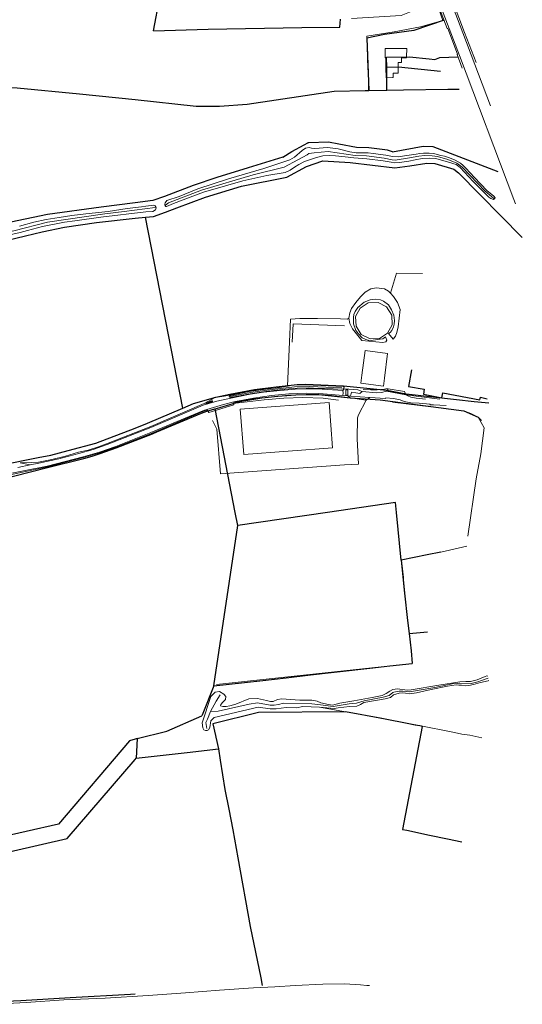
# Model space of a CAD drawing. Header units: metres. Extents: x 190798 to 192239, y 307689 to 310000.
# Tile 88 of 107: x 191929 to 192239, y 308696 to 309305. Entities that reach past the tile are written whole.
import ezdxf
from ezdxf.lldxf.tags import DXFTag

# ---------------------------------------------------------------- set-up
doc = ezdxf.new("R2010")
doc.units = ezdxf.units.M
doc.layers.add('PH-BEST-KADASTRALE-GRENS', color=150, linetype='KG-KADASTRAAL-SO')
doc.layers.add('PH-BEST-KANTVERHARDING', color=253, linetype='Continuous', lineweight=9)
doc.styles.get("Standard").update_dxf_attribs({"font": 'arial.ttf'})
tags = doc.linetypes.add('KG-KADASTRAAL-SO', pattern='A,5.5,-2,["K",Standard,S=1.8,R=0,X=0,Y=-0.9],-2,5.5,-2,[5,NLCS.SHX,S=0.75,R=0,X=0,Y=0],-2', length=19).pattern_tags.tags
tags[6] = DXFTag(74, 10)

msp = doc.modelspace()

# ---------------------------------------------------------------- linework, layer by layer
at = {"layer": 'PH-BEST-KADASTRALE-GRENS'}
for p, q in [((192011.46, 309297.63), (192033.17, 309413.37)), ((192155.58, 309261.05), (192155.44, 309275.08)), ((192142.03, 309260.8), (192144.28, 309260.84)), ((192144.28, 309260.84), (192155.58, 309261.05)), ((192000, 309181.84), (192006.54, 309182.41)), ((192029.41, 309064.42), (192006.54, 309182.41)), ((192029.41, 309064.42), (192036.05, 309067.26)), ((192049.39, 309064.08), (192052.27, 309064.87)), ((192061.81, 309000), (192049.39, 309064.08)), ((192063.39, 308991.84), (192061.81, 309000)), ((192118.84, 309000), (192063.39, 308991.84)), ((192164.39, 308970.39), (192161.38, 309000)), ((192048.6, 308892.7), (192063.39, 308991.84)), ((192164.39, 308970.39), (192165.48, 308959.66)), ((192165.48, 308959.66), (192165.61, 308958.43)), ((192169.22, 308925.23), (192180.61, 308926.13)), ((192177.38, 308867.72), (192165.23, 308804.06)), ((192001.21, 308860.18), (192000, 308859.81)), ((192001.21, 308860.18), (192000.58, 308848)), ((192032.19, 308851.58), (192051.55, 308853.77)), ((192000, 308847.33), (192000.58, 308848)), ((192000.58, 308848), (192032.19, 308851.58))]:
    msp.add_line(p, q, dxfattribs=at)
at = {"layer": 'PH-BEST-KADASTRALE-GRENS', "ltscale": 0.2, "flags": 128}
for points in [[(192011.46, 309297.63), (192045.14, 309298.57), (192102.91, 309299.66), (192126.45, 309299.84), (192126.78, 309304.76)], [(192190.83, 309304.27), (192172.13, 309297.83), (192154.02, 309295.44), (192143.05, 309293.13), (192144.28, 309260.84)], [(192155.44, 309275.08), (192155.38, 309281.43), (192169.42, 309281.59), (192181.64, 309280.37), (192185.15, 309280), (192188.19, 309281.09), (192199.39, 309281.51)], [(192155.44, 309275.08), (192162.76, 309275.36), (192188.62, 309272.68)], [(191886.64, 309264.29), (191900.5, 309263.62), (191909.5, 309263.18), (191927.12, 309262.32), (191965.71, 309258.64), (192000, 309255.22)], [(192000, 309255.22), (192037.83, 309251.12), (192052.12, 309251.16), (192069.32, 309252.22), (192123.02, 309260.39), (192142.03, 309260.8)], [(192155.58, 309261.05), (192165.76, 309261.24), (192193.25, 309261.67), (192200.08, 309261.63)], [(192091.27, 309219.53), (192096.81, 309223.07), (192104.35, 309227.09), (192106.79, 309228.31)], [(192158.98, 309222.83), (192155.82, 309223.82), (192144.44, 309225.21), (192136.86, 309225.44), (192125.82, 309227.6), (192119.54, 309228.84), (192107.33, 309228.39), (192106.79, 309228.31)], [(192158.98, 309222.83), (192177.92, 309226.29), (192183.95, 309226.04), (192224.08, 309210.72)], [(192091.27, 309219.53), (192069.76, 309212.96), (192050.5, 309207.01), (192035.97, 309202.08), (192018.13, 309195.29), (192010.98, 309192.8), (192000, 309191.34)], [(192006.54, 309182.41), (192011.47, 309182.84), (192018.88, 309185.62), (192025.79, 309188.2), (192043.41, 309194.78), (192065.64, 309201.58), (192093.82, 309207.12), (192105.86, 309213.86), (192115.96, 309217.22), (192132.87, 309216.32), (192160.46, 309213.03), (192169.73, 309214.12), (192180.29, 309215.83), (192185.09, 309215.56), (192196.77, 309212.21), (192199.65, 309209.91), (192239.15, 309169.88)], [(192000, 309191.34), (191979.05, 309188.55), (191946, 309184.21), (191909.28, 309176.57), (191887.52, 309170.83), (191873.53, 309168.75), (191867.34, 309167.59), (191863.5, 309165.15), (191861.79, 309161.14), (191865.64, 309155.57), (191870.71, 309155.21), (191872.12, 309158.04), (191876.14, 309158.89), (191891.17, 309161.69), (191919.55, 309167.88), (191932.37, 309170.98), (191942.69, 309173.48), (191956.41, 309176.25), (191976.17, 309179.17), (192000, 309181.84), (192000, 309181.84)], [(192170.72, 309088.19), (192168.86, 309077.9), (192178.6, 309076.13), (192178.06, 309073.12), (192189.42, 309070.86), (192190.05, 309073.99), (192212.89, 309069.59), (192213.3, 309071.19), (192217.39, 309070.16)], [(192036.05, 309067.26), (192049.88, 309071.15), (192058.62, 309073.09), (192073.77, 309076), (192087.23, 309077.65), (192100.17, 309079.12)], [(192100.17, 309079.12), (192105.26, 309079.28), (192128.69, 309078.22), (192155.46, 309075.45), (192167.33, 309073.21), (192198.58, 309069.7), (192209.49, 309068.5), (192218.51, 309067.63)], [(192052.27, 309064.87), (192064.73, 309068.58), (192078.35, 309070.84), (192088.12, 309071.83), (192099.36, 309072.6), (192113.44, 309072.86), (192132.91, 309070.8), (192151.44, 309069.59), (192203.06, 309062.79), (192211.88, 309058.89), (192214.02, 309056.72)], [(192000, 309052.13), (192007.78, 309055.16), (192029.41, 309064.42)], [(192000, 309044.35), (192010.73, 309048.52), (192013.48, 309049.69), (192040.93, 309061.42), (192044.24, 309062.64), (192049.24, 309064.04), (192049.39, 309064.08)], [(191818.2, 309000), (191828.05, 309003.33), (191854.08, 309012.42), (191872.59, 309018.45), (191888.38, 309022.64), (191916.47, 309029.26), (191940.17, 309033.98), (191948.01, 309035.34), (191958.78, 309038.2), (191975.78, 309042.7), (192000, 309052.13)], [(191892.45, 309014.18), (191945.92, 309027.69), (191968.27, 309033.39), (191973.42, 309034.84), (191978.42, 309036.37), (191988.43, 309039.85), (192000, 309044.35)], [(192161.38, 309000), (192160.75, 309006.17), (192118.84, 309000)], [(192188.85, 308975.45), (192180.47, 308973.79), (192164.39, 308970.39)], [(192165.61, 308958.43), (192166.45, 308950.16), (192168.31, 308933.09), (192169.22, 308925.23)], [(192169.22, 308925.23), (192170.45, 308914.51), (192171.21, 308906.6)], [(192048.6, 308892.7), (192067.59, 308894.94), (192078.83, 308896.16), (192093.31, 308897.71), (192108.39, 308899.61), (192123.04, 308901.28), (192146.91, 308904), (192157.41, 308905.11), (192171.21, 308906.6)], [(192048.6, 308892.7), (192041.8, 308875.65), (192041.26, 308874.31)], [(192177.38, 308867.72), (192176.89, 308867.81), (192175.9, 308868), (192172.96, 308868.56), (192170.99, 308868.94), (192170.07, 308869.11), (192152.36, 308872.51), (192129.91, 308876.66), (192076.22, 308876.39), (192048.07, 308869.31), (192049.69, 308862.07), (192049.94, 308860.97), (192051.55, 308853.77)], [(192001.21, 308860.18), (192019.68, 308864.68), (192041.26, 308874.31)], [(192000, 308859.81), (191996.62, 308858.77), (191952.71, 308807.38), (191912.48, 308798.21)], [(192051.55, 308853.77), (192052.65, 308846.89), (192055.54, 308828.7), (192057.94, 308816.55), (192060.46, 308803.82), (192063.54, 308786.58), (192071.16, 308744.09), (192077.72, 308712.42), (192078.55, 308707.58)], [(191755.7, 308822.03), (191778.09, 308824.12), (191888.89, 308782.57), (191958.16, 308798.37), (192000, 308847.33)], [(192000, 308702.16), (191997.2, 308701.95), (191960, 308700.05), (191929.47, 308698.2), (191911.32, 308697.32), (191897.01, 308697.32), (191842.23, 308699.34), (191792.85, 308701.55), (191791.91, 308704.71), (191793.33, 308715.39), (191794.6, 308726.19), (191795.24, 308736.45), (191795.23, 308749.25), (191794.18, 308757.41), (191792.33, 308764.43), (191790.09, 308769.82), (191786.86, 308776.81), (191782.79, 308783.51), (191776.37, 308791.72), (191770.45, 308799.15), (191763.07, 308809.21), (191759.22, 308814.81), (191757.79, 308817.2), (191756.98, 308818.58), (191755.7, 308822.03)], [(192165.23, 308804.06), (192167.89, 308803.66), (192181.8, 308800.49), (192192.89, 308798.2), (192201.72, 308796.37)]]:
    msp.add_lwpolyline(points, dxfattribs=at)
at = {"layer": 'PH-BEST-KANTVERHARDING', "color": 8}
for p, q in [((192158.89, 309268.71), (192155.53, 309268.59)), ((192165.76, 309261.24), (192144.22, 309260.84)), ((192165.76, 309261.24), (192193.25, 309261.67)), ((192094.21, 309078), (192095.33, 309105.4)), ((192142.11, 309099.96), (192140.13, 309084.85)), ((192155.97, 309098.11), (192142.11, 309099.96)), ((192153.98, 309083.03), (192155.97, 309098.11)), ((192059.12, 309070.64), (192071.05, 309072.99)), ((192087.46, 309075.16), (192098.78, 309076.08)), ((192112.52, 309076.26), (192128.29, 309075.28)), ((192132.91, 309070.8), (192121.25, 309072.21)), ((192128.29, 309072.21), (192121.28, 309072.87)), ((192131.32, 309071.97), (192128.29, 309072.21)), ((192133.07, 309071.83), (192131.32, 309071.97)), ((192132.91, 309070.8), (192131.32, 309071.97)), ((192145.04, 309071.04), (192133.07, 309071.83)), ((192140.16, 309074.68), (192149.01, 309073.88)), ((192155.38, 309074.95), (192156.24, 309076.39)), ((192155.38, 309074.95), (192167.26, 309072.71)), ((192156.24, 309076.39), (192166.39, 309074.64)), ((192167.26, 309072.71), (192166.39, 309074.64)), ((192167.26, 309072.71), (192188.32, 309070.03)), ((192045.89, 309068.04), (192043.85, 309067.24)), ((192043.86, 309067.52), (192045.85, 309068.38)), ((192046.1, 309067.8), (192044, 309067.06)), ((192045.56, 309061.75), (192060.91, 309066.43)), ((192045.85, 309068.38), (192047.65, 309069.15)), ((192047.65, 309069.15), (192047.73, 309068.84)), ((192047.73, 309068.84), (192047.85, 309068.34)), ((192060.92, 309067.67), (192060.91, 309066.43)), ((192060.92, 309068.29), (192062.07, 309068.57)), ((192060.92, 309068.29), (192060.92, 309067.67)), ((192062.14, 309068.02), (192060.92, 309067.67)), ((192132.91, 309070.8), (192142.63, 309069.32)), ((192142.63, 309069.32), (192145.04, 309071.04)), ((192154.76, 309070.41), (192145.04, 309071.04)), ((192040.74, 309061.88), (192044.07, 309063.11)), ((192044.42, 309063.62), (192045.56, 309061.75)), ((191945.73, 309028.66), (191911.77, 309021.8)), ((191927.63, 309027.78), (191935.16, 309029.32)), ((191935.16, 309029.32), (191940.53, 309030.33)), ((192171.21, 308906.6), (192050.28, 308893.58))]:
    msp.add_line(p, q, dxfattribs=at)
for points in [[(192219.58, 309251.25), (192202.51, 309296.32), (192175.33, 309367.84), (192167.33, 309388.87)], [(192210.59, 309277.98), (192203.52, 309296.67), (192185.28, 309344.77), (192176.3, 309368.34), (192168.26, 309389.52)], [(192201.92, 309274.58), (192198.84, 309283.02), (192199.09, 309283.11), (192193.08, 309299.01), (192192.85, 309298.97), (192186.45, 309315.78), (192175.49, 309344.89), (192166.97, 309367.27), (192161.76, 309380.8)], [(192234.99, 309190.66), (192233.95, 309193.43), (192200.35, 309282.31), (192187.58, 309315.85), (192176.39, 309345.38), (192167.83, 309367.93), (192162.75, 309381.24)], [(192143.21, 309294.24), (192159.94, 309297.11), (192176.33, 309300.11), (192189.99, 309304.07), (192186, 309315.76), (192164.31, 309307.16), (192133.72, 309305.21)], [(192143.21, 309294.24), (192143.32, 309289.26), (192143.64, 309279.99), (192144.1, 309266.91), (192144.22, 309260.84)], [(192154.47, 309281.42), (192154.48, 309286.72), (192167.74, 309286.61), (192167.62, 309281.57)], [(192154.96, 309275.06), (192154.83, 309280.94), (192154.47, 309280.94), (192154.47, 309281.42)], [(192167.62, 309281.57), (192167.61, 309280.89), (192164.57, 309280.9), (192164.58, 309277.98), (192162.48, 309277.97), (192162.48, 309275.35)], [(192155.53, 309268.59), (192155.51, 309268.59), (192155.11, 309268.58), (192154.96, 309275.06)], [(192162.48, 309275.35), (192162.49, 309271.38), (192159.3, 309271.36), (192159.32, 309268.72), (192158.89, 309268.71)], [(192019.33, 309189.07), (192019.05, 309189.14), (192018.58, 309189.47), (192018.43, 309189.82), (192018.42, 309190.5), (192018.63, 309191.27), (192019.56, 309192.66), (192027.21, 309195.25), (192038.82, 309199.91), (192057.7, 309206.17), (192079.43, 309212.64), (192095.49, 309217.83), (192098.42, 309219.62), (192103.28, 309223.57), (192105.18, 309225.08), (192107.49, 309225.46), (192108.87, 309225.11), (192111.03, 309224.92), (192118.86, 309225.56), (192125.43, 309224.68), (192132.72, 309222.77), (192136.56, 309222.2), (192141.8, 309222.28), (192143.93, 309222.18), (192146.99, 309221.72), (192154.95, 309220.78), (192158.91, 309219.86), (192162.66, 309219.81), (192166.32, 309220.44), (192173.7, 309221.48), (192175.9, 309221.88), (192178.23, 309222.05), (192181.65, 309221.98), (192184.5, 309221.71), (192186.54, 309221.28), (192188.74, 309220.67), (192191.05, 309220.11), (192194.19, 309219.08), (192197.66, 309217.63), (192200.93, 309215.79), (192202.72, 309214.43), (192204.21, 309212.78), (192209.59, 309207), (192217.21, 309198.97), (192221.65, 309195.47), (192222.46, 309194.47), (192222.2, 309193.92), (192221.29, 309193.45), (192219.79, 309193.9), (192218.39, 309194.88)], [(192018.9, 309189.87), (192020.67, 309191.26), (192041.1, 309199.21), (192072.92, 309208.6), (192092.1, 309213.27), (192100.45, 309217.84), (192106.22, 309221.03), (192107.41, 309221.82), (192110.69, 309222.22), (192119.34, 309223.11), (192136.01, 309220.64), (192143.02, 309220.37), (192153.89, 309219), (192158.85, 309217.89), (192160.54, 309217.73), (192169.5, 309219.05), (192175.21, 309220.09), (192178.85, 309220.51), (192183.56, 309220.39), (192186.85, 309219.91), (192193.11, 309218.06), (192198.78, 309215.85), (192202, 309213.41), (192216.26, 309198.61), (192220.08, 309195.21), (192221.63, 309194.02)], [(192218.39, 309194.88), (192216.61, 309196.64), (192208.91, 309204.42), (192200.7, 309213.07), (192198.23, 309214.91), (192193.67, 309216.47), (192185.77, 309218.63), (192181.97, 309218.94), (192177.38, 309218.69), (192173.04, 309217.86), (192169.14, 309217.02), (192166.29, 309216.74), (192163.29, 309216.29), (192160.03, 309216.14), (192158.2, 309216.39), (192153.14, 309217.2), (192143.18, 309218.6), (192135.16, 309219.2), (192129.8, 309219.71), (192123.7, 309220.38), (192120.12, 309220.64), (192115.92, 309220.38), (192112.06, 309219.41), (192108.34, 309218.03), (192104.69, 309216.81), (192101.09, 309214.94), (192098.42, 309213.41), (192095.77, 309211.61), (192092.71, 309210.12), (192081.28, 309208.16), (192066.65, 309204.98), (192055.86, 309201.85), (192042.26, 309197.86), (192034.08, 309194.79), (192023.76, 309190.92), (192019.33, 309189.07)], [(192012.34, 309188.43), (191993.21, 309185.99), (191981.27, 309184.45), (191945.84, 309179.32), (191925.18, 309173.93), (191914.14, 309172), (191909.39, 309171.36), (191887.31, 309165.84), (191876.48, 309164.15), (191868.26, 309161.99), (191867.86, 309159.44)], [(191915.98, 309170.06), (191928.94, 309173.02), (191933.67, 309174.28), (191942.74, 309176.76), (191956.45, 309179.31), (191962.83, 309180.23), (191978.82, 309182.47), (192006.63, 309185.72), (192011.06, 309185.96), (192012.61, 309186.95), (192012.98, 309188.26), (192012.86, 309188.91), (192012.51, 309189.43), (192011.58, 309189.83), (192006.65, 309189.24)], [(192006.65, 309189.24), (192004.01, 309188.87), (191995.18, 309187.76), (191983.4, 309185.92), (191969.54, 309184.46), (191961.02, 309183.39), (191953.11, 309182.16), (191945.2, 309181.05), (191937.44, 309179.36), (191928.59, 309176.85)], [(192177.6, 309147.71), (192161.55, 309147.93), (192157.76, 309135.42)], [(192132.05, 309119.97), (192132.54, 309123.23), (192133.71, 309126.04), (192136.43, 309129.8), (192139.28, 309133.22), (192142.05, 309136.09), (192145.7, 309138.24), (192149.05, 309138.69), (192154.04, 309138.09), (192156.54, 309136.7), (192157.76, 309135.42)], [(192157.76, 309135.42), (192159.63, 309133.47), (192162.08, 309129.65), (192163.66, 309125.34), (192162.54, 309114.77), (192161.7, 309111.14), (192160.93, 309109.01), (192159.44, 309107), (192156.6, 309110.48), (192157.54, 309111.16), (192158.48, 309112.43), (192159.52, 309114.61), (192160, 309116.43), (192160.27, 309118.68), (192159.75, 309121.93), (192158.39, 309125.21), (192156.42, 309128.32), (192153.45, 309130.55), (192151.63, 309131.33), (192148.46, 309131.82), (192145.2, 309131.45), (192141.45, 309129.91), (192137.48, 309126.71), (192135.93, 309124.24)], [(192158.49, 309121.95), (192155.25, 309126.98), (192150.06, 309129.79), (192144.01, 309129.48), (192138.93, 309126.28), (192136.11, 309121.06), (192136.59, 309115), (192139.69, 309109.95), (192145.1, 309107.26), (192150.91, 309107.49), (192156, 309110.7), (192158.74, 309115.98), (192158.49, 309121.95)], [(192095.33, 309105.4), (192096.09, 309119.47), (192101.84, 309119.76), (192112.72, 309119.79), (192126.96, 309119.63), (192131.29, 309119.46), (192132.05, 309119.97)], [(192136.37, 309112.38), (192136.69, 309112.1), (192137.09, 309111.39), (192137.82, 309110.47), (192140.35, 309107.78), (192142.52, 309106.77), (192143.95, 309106.34), (192145.86, 309106.32), (192149.66, 309106.76), (192153.11, 309107.32), (192154.72, 309108.56), (192155.58, 309106.48), (192154.93, 309105.51), (192152.95, 309104.95), (192140.01, 309106.14), (192134.2, 309113.4), (192132.65, 309116.77), (192132.05, 309119.97)], [(192135.93, 309124.24), (192135.15, 309122.38), (192134.85, 309120.46), (192134.86, 309118.67), (192134.99, 309116.5), (192136.37, 309112.38)], [(192097.09, 309105.11), (192097.6, 309116.56), (192129.43, 309115.23)], [(192140.13, 309084.85), (192139.48, 309079.89), (192153.33, 309078.07), (192153.98, 309083.03)], [(192170.72, 309088.19), (192168.86, 309077.9), (192178.6, 309076.13), (192178.06, 309073.12), (192189.42, 309070.86), (192190.05, 309073.99), (192212.89, 309069.59), (192213.3, 309071.19), (192217.39, 309070.16)], [(192042.61, 309067.37), (192049.49, 309070.92), (192054.98, 309071.82), (192067.86, 309074.27), (192076.05, 309075.84), (192086.75, 309077.29), (192095.89, 309078.45)], [(192058.52, 309071.99), (192059.92, 309072.39), (192070.38, 309074.69), (192079.22, 309075.85), (192089.43, 309077.25), (192094.21, 309078)], [(192094.21, 309078), (192097.58, 309078.54), (192105.26, 309078.78), (192128.65, 309077.72), (192129.04, 309077.34), (192128.68, 309076.35), (192127.64, 309076.16), (192117.09, 309076.59), (192113.38, 309076.66), (192107.11, 309076.89), (192100.13, 309076.7), (192092.4, 309076.25), (192080.75, 309074.79), (192071.08, 309073.3), (192061.22, 309071.46), (192058.74, 309070.94)], [(192127.6, 309076.98), (192107.92, 309077.89), (192098.43, 309077.51), (192083.05, 309075.7), (192071.22, 309074.04), (192059.77, 309071.8), (192058.74, 309071.52)], [(192058.52, 309071.99), (192058.2, 309071.62), (192058.3, 309071.14), (192058.74, 309070.94)], [(192084.27, 309072.21), (192073.12, 309070.68), (192062.07, 309068.57)], [(192084.39, 309071.48), (192073.21, 309070.12), (192062.14, 309068.02)], [(192071.05, 309072.99), (192079.23, 309074.27), (192087.46, 309075.16)], [(192105.67, 309073.65), (192094.95, 309073.17), (192084.27, 309072.21)], [(192105.61, 309072.86), (192094.99, 309072.35), (192084.39, 309071.48)], [(192098.78, 309076.08), (192105.65, 309076.4), (192112.52, 309076.26)], [(192121.25, 309072.21), (192113.44, 309072.86), (192105.61, 309072.86)], [(192121.28, 309072.87), (192113.49, 309073.52), (192105.67, 309073.65)], [(192140.16, 309074.68), (192137.67, 309075.84), (192129.13, 309076.4), (192128.29, 309075.28)], [(192128.29, 309075.28), (192128.55, 309073.96), (192128.29, 309072.21)], [(192131.45, 309072.45), (192131.38, 309075.67), (192130.14, 309075.64), (192130.22, 309072.42), (192131.45, 309072.45)], [(192133.07, 309071.83), (192133.67, 309074.21), (192136.36, 309073.87), (192138.83, 309073.54), (192140.16, 309074.68)], [(192140.83, 309075.98), (192145.58, 309075.66), (192149.58, 309075.74), (192154.01, 309076.18), (192155.77, 309076.54)], [(192149.01, 309073.88), (192152.25, 309074.12), (192155.38, 309074.95)], [(192167.26, 309072.71), (192168.55, 309071.98), (192170.38, 309071.26), (192173.59, 309070.67), (192179.27, 309070.07)], [(191982.39, 309042.29), (192009.66, 309053), (192042.61, 309067.37)], [(191982.7, 309041.87), (192009.83, 309052.45), (192042.02, 309066.22)], [(192042.02, 309066.22), (192050.5, 309068.72), (192059.12, 309070.64)], [(192043.86, 309067.52), (192043.7, 309067.22), (192044, 309067.06)], [(192044.42, 309063.62), (192054.65, 309066.77), (192060.92, 309068.29)], [(192045.89, 309068.04), (192047.59, 309068.8), (192047.73, 309068.84)], [(192047.85, 309068.34), (192047.3, 309068.17), (192046.1, 309067.8)], [(192142.63, 309069.32), (192138.01, 309060.29), (192137.4, 309058.35), (192137.27, 309045.56), (192137.96, 309029.87), (192129.42, 309029.49), (192052.72, 309023.92), (192050.55, 309051.42), (192047.76, 309056.82)], [(192062.29, 309067.57), (192079.78, 309069.54), (192091.85, 309070.52), (192103.57, 309071), (192116.14, 309070.68), (192125.64, 309069.38)], [(192064.94, 309063.87), (192119.81, 309067.9), (192121.98, 309039.91), (192067.09, 309035.82), (192064.94, 309063.87)], [(192192.16, 309066.1), (192184.39, 309066.37), (192182.11, 309066.41), (192182.18, 309066.95), (192175.47, 309067.47), (192170.4, 309067.79), (192167.15, 309068.26), (192165.12, 309069.02), (192163.67, 309069.66), (192159.69, 309070.43), (192154.79, 309070.86), (192154.76, 309070.41)], [(192159.05, 309068.13), (192199.64, 309063.23), (192203.06, 309062.79), (192207.3, 309061.21), (192211.88, 309058.89), (192215.62, 309052.26), (192213.56, 309036.24), (192210.71, 309020.78), (192205.52, 308985.22)], [(191988.06, 309040.78), (192009.66, 309049.43), (192033.36, 309059.22), (192042.91, 309063.16), (192044.42, 309063.62)], [(191988.25, 309040.32), (192010.53, 309048.98), (192040.74, 309061.88)], [(191965.17, 309037.24), (191971.02, 309038.54), (191976.77, 309040.23), (191982.39, 309042.29)], [(191965.27, 309036.31), (191974.03, 309038.93), (191982.7, 309041.87)], [(191988.06, 309040.78), (191978.12, 309037.23), (191967.98, 309034.27)], [(191940.27, 309031.04), (191948.67, 309032.67), (191956.98, 309034.74), (191965.17, 309037.24)], [(191940.53, 309030.33), (191952.95, 309033.12), (191965.27, 309036.31)], [(191988.25, 309040.32), (191978.27, 309036.85), (191968.14, 309033.87)], [(191940.27, 309031.04), (191936.01, 309030.81), (191929.04, 309030.7), (191935.16, 309029.32)], [(191967.98, 309034.27), (191956.88, 309031.38), (191945.73, 309028.66)], [(191968.14, 309033.87), (191956.99, 309030.97), (191945.82, 309028.18)], [(191945.82, 309028.18), (191912, 309020.92), (191900.84, 309018.22), (191889.77, 309015.35), (191861.55, 309006.59), (191847.44, 308999.11)], [(192171.21, 308906.6), (192170.45, 308914.51), (192169.22, 308925.23), (192168.31, 308933.09), (192166.45, 308950.16), (192164.39, 308970.39), (192180.47, 308973.79), (192188.93, 308975.47), (192204.95, 308979.1)], [(192218.02, 308897.54), (192213.96, 308896.06), (192211.77, 308895.35), (192207.66, 308894.34), (192200.12, 308894.53), (192198.84, 308894.34), (192195.78, 308893.96), (192185.19, 308891.86), (192169.5, 308888.99), (192165.46, 308889.41), (192163.1, 308889.55), (192159.83, 308888.92), (192159.18, 308888.6), (192156.87, 308886.91), (192153.2, 308885.81), (192141.4, 308883.57), (192136.68, 308882.08), (192132.24, 308881.57), (192122.39, 308879.96), (192114.56, 308880.98), (192109.21, 308881.64), (192091.77, 308882.08), (192088.55, 308881.27), (192085.84, 308880.91), (192083.42, 308880.91), (192075.58, 308882.3), (192070.48, 308881.52), (192051.23, 308877.06), (192046.61, 308876.98)], [(192217.97, 308898.76), (192217.18, 308898.89), (192216.21, 308898.59), (192211.27, 308896.51), (192207.25, 308895.55), (192204.34, 308895.45), (192200.58, 308895.37), (192187.61, 308893.24), (192170.42, 308890.23), (192168.04, 308890.2), (192162.15, 308890.87), (192159.25, 308890.46), (192157.39, 308889.56), (192155.09, 308888.13), (192152.53, 308886.85), (192146.43, 308885.62), (192135.09, 308883.53), (192126.46, 308882.18), (192121.98, 308880.94), (192119.39, 308881.27), (192114.68, 308882.26), (192112.42, 308883.36), (192109.1, 308883.93), (192101.8, 308883.92), (192095.96, 308884.27), (192090.64, 308884.76), (192087.95, 308884.33), (192085.23, 308883.19), (192083.62, 308883.05), (192081.14, 308883.72), (192075.65, 308884.89), (192070.36, 308884.66), (192062.3, 308881.46), (192058.51, 308880.37), (192056.32, 308880.12), (192054.22, 308879.96), (192052.79, 308880.45), (192052.93, 308881.29), (192054.19, 308882.6), (192055.88, 308884.25), (192056, 308886.13), (192054.88, 308887.74), (192052.24, 308889.34), (192049.45, 308888.94)], [(192218.55, 308896.19), (192218.13, 308895.86), (192213.38, 308894.79), (192209.1, 308893.6), (192206.2, 308892.9), (192203.91, 308892.85), (192201.64, 308893.11), (192200.06, 308893.28), (192198.34, 308893.39), (192195.68, 308893.09), (192192.96, 308892.53), (192182.97, 308890.53), (192173.83, 308888.56), (192169.25, 308887.89), (192167, 308888.18), (192165.33, 308888.5), (192163.01, 308888.34), (192159.7, 308887.26), (192157.82, 308885.66), (192154.47, 308884.81), (192141.38, 308882.41), (192139.14, 308881.34), (192136.95, 308880.21), (192132.47, 308880.1), (192125.46, 308879.21), (192122.98, 308878.87), (192113.86, 308879.63)], [(192049.45, 308888.94), (192046.78, 308886.11), (192041.38, 308870.03), (192041.83, 308866.86), (192042.56, 308865.63), (192043.54, 308865.13), (192044.45, 308865.14)], [(192046.61, 308876.98), (192050.05, 308883.32), (192052.48, 308887.31)], [(192046.61, 308876.98), (192044.66, 308872.28), (192043.64, 308870.17), (192044.27, 308866.34)], [(192113.86, 308879.63), (192103.62, 308879.98), (192099.66, 308879.12), (192093.24, 308879.4), (192087.17, 308878.59), (192083.39, 308878.64), (192076.05, 308879.56), (192048.92, 308873.18)], [(192113.86, 308879.63), (192133.54, 308876.01), (192174.48, 308868.39), (192197.18, 308863.93), (192201.77, 308862.98), (192206.66, 308862.33), (192214.08, 308860.69)], [(192044.45, 308865.14), (192045.45, 308865.69), (192046.28, 308866.95), (192046.88, 308871.08), (192048.92, 308873.18)], [(192144.82, 308707.65), (192143.07, 308707.62), (192139.14, 308707.93), (192129.37, 308708.64), (192115.98, 308708.45), (192098.89, 308707.56), (192086.24, 308706.67), (192073.23, 308706.07), (192052.14, 308704.79), (192031.08, 308702.98), (192008.07, 308701.32), (191981.52, 308699.8), (191956.08, 308698.63), (191932.75, 308696.99), (191913.1, 308695.96)]]:
    msp.add_lwpolyline(points, dxfattribs=at)

doc.saveas('drawing.dxf')
